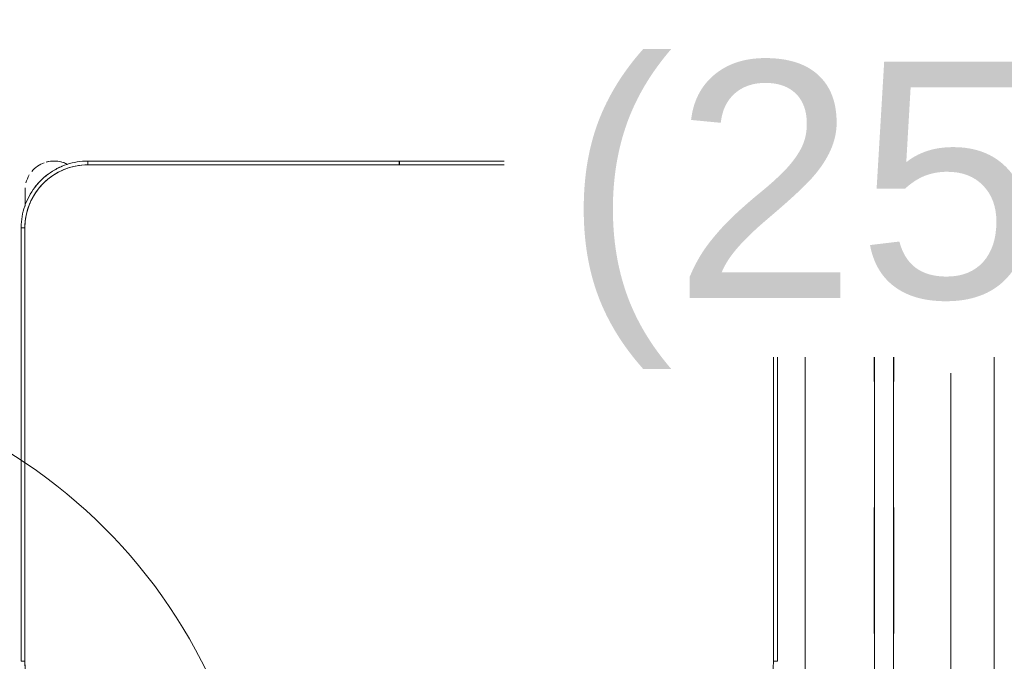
# Model space of a CAD drawing. Header units: metres. Extents: x 2.9 to 42.3, y -72.9 to -49.3.
# Tile 48 of 256: x 9.018 to 9.799, y -65.072 to -64.563. Entities that reach past the tile are written whole.
import ezdxf

# ---------------------------------------------------------------- set-up
doc = ezdxf.new("R2010")
doc.units = ezdxf.units.M
doc.linetypes.add('Traço', pattern=[0.006, 0.003, -0.003])
doc.linetypes.add('Traço_2_', pattern=[0.006, 0.003, -0.003])
doc.layers.add('A-GLAZ', color=7, linetype='Continuous', lineweight=18)
doc.layers.add('I-FURN', color=7, linetype='Continuous', lineweight=18)
for name, color, linetype, lineweight, true_color in [('A-GLAZ-HDLN', 7, 'Traço', 25, 0x00007f), ('M-HVAC-CDFF-IDEN', 1, 'Continuous', 9, 0xff0000), ('M-HVAC-DUCT-IDEN', 1, 'Continuous', 9, 0xff0000)]:
    doc.layers.add(name, color=color, linetype=linetype, lineweight=lineweight, true_color=true_color)
doc.styles.add('Arial_1', font='arial.ttf', dxfattribs={"height": 0.1875})

# ---------------------------------------------------------------- blocks, each defined once
blk = doc.blocks.new('ConjuntoParaAlunoTamanho6 - CJA06_ConjuntoParaAlunoTamanho6-V15-2PAV')
at = {"layer": 'I-FURN', "color": 253, "true_color": 0xaaaaaa}
for p, q in [((-0.3, 0.01197), (-0.3, -0.33203)), ((-0.3, 0.01197), (-0.297, 0.01197)), ((-0.3, 0.01197), (-0.3, -0.33203)), ((0.3, 0.01197), (0.297, 0.01197)), ((0.3, -0.33203), (0.3, 0.01197)), ((0.3, -0.33203), (0.3, 0.01197)), ((-0.3, -0.33203), (-0.297, -0.33203)), ((0.3, -0.33203), (0.297, -0.33203)), ((-0.29713, -0.34835), (-0.29713, -0.35394)), ((-0.29713, -0.34868), (-0.29713, -0.35705)), ((0.29687, -0.35394), (0.29687, -0.3492)), ((0.29687, -0.35705), (0.29687, -0.34961)), ((-0.29713, -0.35762), (-0.29713, -0.36203)), ((-0.29713, -0.35807), (-0.29713, -0.36203)), ((0.29687, -0.36203), (0.29687, -0.35762)), ((0.29687, -0.36203), (0.29687, -0.35807)), ((-0.247, -0.38503), (-0.247, -0.38203)), ((-0.00005, -0.38203), (-0.00005, -0.38503)), ((0.00005, -0.38503), (0.00005, -0.38203)), ((0.247, -0.38503), (0.247, -0.38203)), ((-0.247, -0.38503), (-0.00005, -0.38503)), ((-0.247, -0.38503), (-0.00005, -0.38503)), ((0.00005, -0.38503), (0.247, -0.38503)), ((0.00005, -0.38503), (0.247, -0.38503))]:
    blk.add_line(p, q, dxfattribs=at)
at = {"layer": 'I-FURN', "color": 253, "true_color": 0xaaaaaa, "flags": 128}
for points in [[(-0.297, 0.01197), (-0.297, -0.07403), (-0.297, -0.16003), (-0.297, -0.24603), (-0.297, -0.33203)], [(-0.297, -0.33203), (-0.297, -0.24603), (-0.297, -0.16003), (-0.297, -0.07403), (-0.297, 0.01197)], [(0.297, -0.33203), (0.297, -0.24603), (0.297, -0.16003), (0.297, -0.07403), (0.297, 0.01197)], [(0.297, 0.01197), (0.297, -0.07403), (0.297, -0.16003), (0.297, -0.24603), (0.297, -0.33203)], [(-0.3, -0.33203), (-0.29996, -0.33415), (-0.29983, -0.33627), (-0.29962, -0.33838), (-0.29932, -0.34048), (-0.29894, -0.34256), (-0.29848, -0.34463), (-0.29794, -0.34668), (-0.29731, -0.34871), (-0.2966, -0.3507), (-0.29582, -0.35267), (-0.29495, -0.35461), (-0.29401, -0.35651), (-0.29299, -0.35837), (-0.2919, -0.36019), (-0.29074, -0.36196), (-0.28951, -0.36368), (-0.28821, -0.36536), (-0.28685, -0.36698), (-0.28542, -0.36855), (-0.28393, -0.37005), (-0.28238, -0.3715), (-0.28077, -0.37288), (-0.27911, -0.3742), (-0.2774, -0.37545), (-0.27564, -0.37663), (-0.27383, -0.37774), (-0.27198, -0.37878), (-0.27009, -0.37974), (-0.26816, -0.38062), (-0.2662, -0.38143), (-0.26421, -0.38216), (-0.2622, -0.38281), (-0.26015, -0.38338), (-0.25809, -0.38386), (-0.25601, -0.38426), (-0.25391, -0.38458), (-0.25181, -0.38482), (-0.24969, -0.38497), (-0.24757, -0.38503), (-0.247, -0.38503)], [(0.247, -0.38503), (0.24912, -0.38499), (0.25124, -0.38486), (0.25334, -0.38465), (0.25544, -0.38436), (0.25753, -0.38398), (0.2596, -0.38351), (0.26165, -0.38297), (0.26367, -0.38234), (0.26567, -0.38164), (0.26764, -0.38085), (0.26957, -0.37999), (0.27147, -0.37904), (0.27333, -0.37803), (0.27515, -0.37694), (0.27693, -0.37578), (0.27865, -0.37454), (0.28033, -0.37324), (0.28195, -0.37188), (0.28351, -0.37045), (0.28502, -0.36896), (0.28647, -0.36741), (0.28785, -0.3658), (0.28917, -0.36414), (0.29042, -0.36243), (0.2916, -0.36067), (0.29271, -0.35886), (0.29374, -0.35701), (0.29471, -0.35512), (0.29559, -0.3532), (0.2964, -0.35124), (0.29713, -0.34925), (0.29777, -0.34723), (0.29834, -0.34519), (0.29883, -0.34312), (0.29923, -0.34104), (0.29955, -0.33895), (0.29978, -0.33684), (0.29993, -0.33472), (0.3, -0.33261), (0.3, -0.33203)], [(-0.29713, -0.34907), (-0.29713, -0.34973), (-0.29713, -0.35038), (-0.29713, -0.35102), (-0.29713, -0.35165), (-0.29713, -0.35227), (-0.29713, -0.35288), (-0.29713, -0.35348), (-0.29713, -0.35406), (-0.29713, -0.35463), (-0.29713, -0.35518), (-0.29713, -0.35572), (-0.29713, -0.35624), (-0.29713, -0.35674), (-0.29713, -0.35722), (-0.29713, -0.35769), (-0.29713, -0.35813), (-0.29713, -0.35855), (-0.29713, -0.35895), (-0.29713, -0.35933), (-0.29713, -0.35969), (-0.29713, -0.36002), (-0.29713, -0.36033), (-0.29713, -0.36061), (-0.29713, -0.36087), (-0.29713, -0.36111), (-0.29713, -0.36131), (-0.29713, -0.3615), (-0.29713, -0.36165), (-0.29713, -0.36178), (-0.29713, -0.36188), (-0.29713, -0.36196), (-0.29713, -0.36201), (-0.29713, -0.36203)], [(0.29687, -0.36203), (0.29687, -0.36201), (0.29687, -0.36197), (0.29687, -0.36191), (0.29687, -0.36181), (0.29687, -0.36169), (0.29687, -0.36154), (0.29687, -0.36137), (0.29687, -0.36117), (0.29687, -0.36094), (0.29687, -0.36069), (0.29687, -0.36041), (0.29687, -0.36011), (0.29687, -0.35978), (0.29687, -0.35943), (0.29687, -0.35906), (0.29687, -0.35866), (0.29687, -0.35825), (0.29687, -0.35781), (0.29687, -0.35735), (0.29687, -0.35687), (0.29687, -0.35638), (0.29687, -0.35586), (0.29687, -0.35533), (0.29687, -0.35478), (0.29687, -0.35421), (0.29687, -0.35363), (0.29687, -0.35304), (0.29687, -0.35244), (0.29687, -0.35182), (0.29687, -0.35119), (0.29687, -0.35055), (0.29687, -0.3499)], [(-0.247, -0.38203), (-0.1235, -0.38203), (0, -0.38203), (0.1235, -0.38203), (0.247, -0.38203)], [(-0.00005, -0.38203), (-0.06179, -0.38203), (-0.12353, -0.38203), (-0.18526, -0.38203), (-0.247, -0.38203)], [(0.247, -0.38203), (0.18526, -0.38203), (0.12352, -0.38203), (0.06179, -0.38203), (0.00005, -0.38203)]]:
    blk.add_lwpolyline(points, dxfattribs=at)
at = {"layer": 'I-FURN', "color": 253, "true_color": 0xaaaaaa}
for centre, radius, start, end in [((-0.247, 0.01197), 0.05, 90, 180), ((-0.247, 0.01197), 0.05, 90, 180), ((0.247, 0.01197), 0.05, 360, 90), ((0.247, 0.01197), 0.05, 0, 90), ((-0.247, -0.33203), 0.05, 180, 270), ((-0.247, -0.33203), 0.05, 180, 270), ((0.247, -0.33203), 0.05, 270, 360), ((0.247, -0.33203), 0.05, 270, 0), ((-0.247, -0.33203), 0.053, 202.5, 212.69993), ((0.247, -0.33203), 0.053, 327.30007, 337.5), ((0.247, -0.33203), 0.053, 327.30007, 337.5), ((-0.27413, -0.36203), 0.023, 180, 184.41224), ((-0.247, -0.33203), 0.053, 217.1607, 233.14964), ((0.247, -0.33203), 0.053, 307.1607, 323.14964), ((0.247, -0.33203), 0.053, 307.1607, 323.14964), ((0.27387, -0.36203), 0.023, 355.58784, 360), ((-0.27413, -0.36203), 0.023, 194.46313, 211.29748), ((0.27387, -0.36203), 0.023, 328.70279, 345.53679), ((-0.27413, -0.36203), 0.023, 220.15845, 250.98921), ((-0.27413, -0.36203), 0.023, 241.29896, 288), ((-0.247, -0.33203), 0.053, 237.30007, 247.5), ((-0.27413, -0.36203), 0.023, 289.64716, 297.85925), ((0.27387, -0.36203), 0.023, 242.37001, 250.98921), ((0.27387, -0.36203), 0.023, 243.53772, 285.88487), ((0.247, -0.33203), 0.053, 292.5, 302.69993), ((0.247, -0.33203), 0.053, 292.5, 302.69993), ((0.27387, -0.36203), 0.023, 289.64716, 320.10645), ((-0.27413, -0.36203), 0.023, 255.53308, 284.46692), ((0.27387, -0.36203), 0.023, 255.53308, 284.46692)]:
    blk.add_arc(centre, radius, start, end, dxfattribs=at)
blk = doc.blocks.new('JANELA1 - Paineis _2x1_ 2 x 1_00-8467672-2PAV')
at = {"layer": 'A-GLAZ', "color": 253, "true_color": 0xaaaaaa}
for p, q in [((-0.97, 0.075), (0.97, 0.075)), ((0.95, -0.005), (0.01, -0.005)), ((0.01, -0.02), (0.95, -0.02)), ((0.97, -0.075), (-0.97, -0.075))]:
    blk.add_line(p, q, dxfattribs=at)
at = {"layer": 'A-GLAZ-HDLN', "color": 9, "linetype": 'Traço_2_', "true_color": 0xaaaad4}
for p, q in [((-0.95, -0.005), (0.95, -0.005)), ((0.95, -0.02), (-0.95, -0.02))]:
    blk.add_line(p, q, dxfattribs=at)
blk = doc.blocks.new('4 GRE - ESCOLA DE CINEMA E AUDIOVISUAL CINE REX R07_rvt-1-2PAV')
at = {"layer": 'A-GLAZ', "color": 253, "lineweight": 18, "true_color": 0xaaaaaa, "rotation": 269.9999999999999}
blk.add_blockref('JANELA1 - Paineis _2x1_ 2 x 1_00-8467672-2PAV', (9.71566, -64.50043), dxfattribs=at)
at = {"layer": 'I-FURN', "color": 253, "lineweight": 18, "true_color": 0xaaaaaa, "rotation": 180}
blk.add_blockref('ConjuntoParaAlunoTamanho6 - CJA06_ConjuntoParaAlunoTamanho6-V15-2PAV', (9.31867, -65.06045), dxfattribs=at)
blk = doc.blocks.new('M_Identificador de terminal de ar_BTS - Em caixas-852561-2PAV')
at = {"layer": 'M-HVAC-CDFF-IDEN'}
blk.add_circle((0, 0), 0.0056, dxfattribs=at)

msp = doc.modelspace()

# ---------------------------------------------------------------- linework, layer by layer
at = {"layer": 'M-HVAC-DUCT-IDEN'}
msp.add_line((9.75626, -65.40418), (9.75626, -64.84363), dxfattribs=at)

# ---------------------------------------------------------------- block references
at = {"lineweight": 5}
msp.add_blockref('4 GRE - ESCOLA DE CINEMA E AUDIOVISUAL CINE REX R07_rvt-1-2PAV', (0, 0), dxfattribs=at)
at = {"layer": 'M-HVAC-CDFF-IDEN', "xscale": 74.99999999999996, "yscale": 74.99999999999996, "zscale": 74.99999999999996}
msp.add_blockref('M_Identificador de terminal de ar_BTS - Em caixas-852561-2PAV', (8.78782, -65.26363), dxfattribs=at)

# ---------------------------------------------------------------- next in the draw order: texts
at = {"layer": 'M-HVAC-DUCT-IDEN', "color": 7, "insert": (9.44876, -64.59651), "char_height": 0.1875, "width": 0.7395567, "attachment_point": 1, "style": 'Arial_1', "bg_fill": 3, "box_fill_scale": 1.25, "bg_fill_color": 256, "bg_fill_true_color": 13158600, "bg_fill_transparency": 0}
msp.add_mtext('(250)', dxfattribs=at)

doc.saveas('drawing.dxf')
